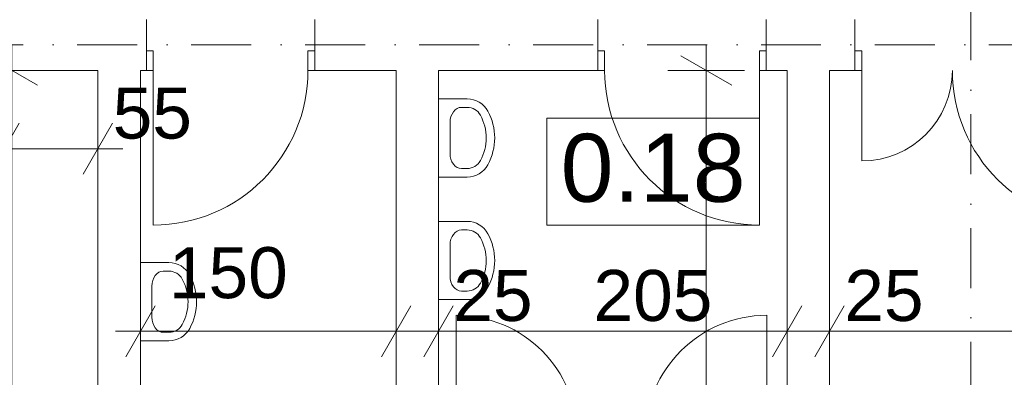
# Model space of a CAD drawing. Extents: x -283435 to 14216, y -77540 to 30522.
# Tile 162 of 177: x -49197 to -43406, y -25055 to -22952. Entities that reach past the tile are written whole.
import ezdxf

# ---------------------------------------------------------------- set-up
doc = ezdxf.new("R2010")
doc.units = 0
doc.header["$MEASUREMENT"] = 0
doc.linetypes.add('Kropki i Kreski', pattern=[670.277762, 352.777767, -176.388884, 0, -141.111112])
for name, color, linetype in [('Drzwi ArchiCAD', 7, 'Continuous'), ('SANITARNE', 7, 'Continuous'), ('WYMIARY', 7, 'Continuous'), ('ŚCIANY', 7, 'Continuous')]:
    doc.layers.add(name, color=color, linetype=linetype)
for name, color, linetype, lineweight in [('Drzwi ArchiCAD_Nr_Pióra__3', 3, 'Continuous', 18), ('Drzwi ArchiCAD_Nr_Pióra__7', 7, 'Continuous', 18), ('OPISY_Nr_Pióra__65', 65, 'Continuous', 18), ('OPISY_Nr_Pióra__86', 86, 'Continuous', 18), ('OSIE_Nr_Pióra__5', 5, 'Continuous', 18), ('OSIE_Nr_Pióra__7', 7, 'Continuous', 18), ('SANITARNE_Nr_Pióra__6', 6, 'Continuous', 9), ('WYMIARY_Nr_Pióra__4', 4, 'Continuous', 18), ('WYMIARY_Nr_Pióra__5', 5, 'Continuous', 18), ('ŚCIANY_Nr_Pióra__7', 7, 'Continuous', 18)]:
    doc.layers.add(name, color=color, linetype=linetype, lineweight=lineweight)
doc.styles.add('GENERATED_STYLE_1', font='arial.ttf')
doc.styles.add('GENERATED_STYLE_2', font='txt')
doc.dimstyles.new('GENERATED_STYLE__1', dxfattribs={"dimtxt": 300, "dimasz": 228, "dimexe": 0.18, "dimexo": 0, "dimgap": 0.09, "dimtad": 1, "dimdec": 0, "dimlfac": 0.1, "dimzin": 0, "dimdsep": 46, "dimtxsty": 'GENERATED_STYLE_2', "dimblk": 'ARROWHEAD_2', "dimblk1": 'ARROWHEAD_2', "dimblk2": 'ARROWHEAD_2', "dimcen": 0.09, "dimclrd": 256, "dimclre": 256, "dimclrt": 256, "dimazin": 0, "dimtfac": 1, "dimtdec": 4, "dimtmove": 0, "dimatfit": 3, "dimfxl": 1, "dimtolj": 1, "dimtzin": 0, "dimarcsym": 0})
doc.dimstyles.new('GENERATED_STYLE__2', dxfattribs={"dimtxt": 300, "dimasz": 228, "dimexe": 0.18, "dimexo": 0, "dimgap": 0.09, "dimtad": 1, "dimtih": 1, "dimtoh": 1, "dimdec": 0, "dimlfac": 0.1, "dimzin": 0, "dimdsep": 46, "dimtxsty": 'GENERATED_STYLE_2', "dimblk": 'ARROWHEAD_2', "dimblk1": 'ARROWHEAD_2', "dimblk2": 'ARROWHEAD_2', "dimcen": 0.09, "dimclrd": 256, "dimclre": 256, "dimclrt": 256, "dimazin": 0, "dimtfac": 1, "dimtdec": 4, "dimtmove": 0, "dimatfit": 3, "dimfxl": 1, "dimtolj": 1, "dimtzin": 0, "dimarcsym": 0})
doc.dimstyles.new('GENERATED_STYLE__3', dxfattribs={"dimtxt": 300, "dimasz": 228, "dimexe": 0.18, "dimexo": 0, "dimgap": 0.09, "dimtad": 1, "dimtih": 1, "dimtoh": 1, "dimdec": 0, "dimlfac": 0.1, "dimzin": 0, "dimdsep": 46, "dimtxsty": 'GENERATED_STYLE_2', "dimblk": 'ARROWHEAD_2', "dimblk1": 'ARROWHEAD_2', "dimblk2": 'ARROWHEAD_2', "dimcen": 0.09, "dimclrd": 256, "dimclre": 256, "dimclrt": 256, "dimazin": 0, "dimtfac": 1, "dimtdec": 4, "dimtmove": 2, "dimatfit": 3, "dimfxl": 1, "dimtolj": 1, "dimtzin": 0, "dimarcsym": 0})
doc.dimstyles.new('GENERATED_STYLE__4', dxfattribs={"dimtxt": 300, "dimasz": 228, "dimexe": 0.18, "dimexo": 0, "dimgap": 0.09, "dimtad": 1, "dimdec": 0, "dimlfac": 0.1, "dimzin": 0, "dimdsep": 46, "dimtxsty": 'GENERATED_STYLE_2', "dimblk": 'ARROWHEAD_2', "dimblk1": 'ARROWHEAD_2', "dimblk2": 'ARROWHEAD_2', "dimcen": 0.09, "dimclrd": 256, "dimclre": 256, "dimclrt": 256, "dimazin": 0, "dimtfac": 1, "dimtdec": 4, "dimtmove": 2, "dimatfit": 3, "dimfxl": 1, "dimtolj": 1, "dimtzin": 0, "dimarcsym": 0})

# ---------------------------------------------------------------- blocks, each defined once
blk = doc.blocks.new('Ściana_53', base_point=(-44683.7, -23099.9))
at = {"layer": 'ŚCIANY_Nr_Pióra__7', "linetype": 'Continuous'}
for p, q in [((-44683.7, -23249.9), (-44683.7, -25404.6)), ((-44433.7, -28882.4), (-44433.7, -23249.9)), ((-44683.7, -25524.6), (-44683.7, -26824.6)), ((-44683.7, -26974.6), (-44683.7, -27868.5)), ((-44683.7, -27988.5), (-44683.7, -28882.4))]:
    blk.add_line(p, q, dxfattribs=at)
blk = doc.blocks.new('D2 Asymetryczne 12_17')
at = {"layer": 'Drzwi ArchiCAD_Nr_Pióra__3', "linetype": 'Continuous'}
for p, q in [((720, 0), (720, 907.2)), ((-720, 0), (-720, 532.8)), ((-720, 0), (-760, 0)), ((-760, 0), (-760, -115)), ((-720, -115), (-720, 0)), ((760, 0), (720, 0)), ((720, 0), (720, -115)), ((760, -115), (760, 0)), ((-760, -115), (-720, -115)), ((720, -115), (760, -115))]:
    blk.add_line(p, q, dxfattribs=at)
for centre, radius, start, end in [((720, 0), 907.2, 90, 180), ((-720, 0), 532.8, 0, 90)]:
    blk.add_arc(centre, radius, start, end, dxfattribs=at)
at = {"layer": 'Drzwi ArchiCAD_Nr_Pióra__7', "linetype": 'Continuous'}
for p, q in [((-760, 0), (-760, -115)), ((760, 0), (760, -115))]:
    blk.add_line(p, q, dxfattribs=at)
blk = doc.blocks.new('D1 Drzwi proste 12_30')
at = {"layer": 'Drzwi ArchiCAD_Nr_Pióra__3', "linetype": 'Continuous'}
for p, q in [((455, 0), (455, 910)), ((-455, 0), (-495, 0)), ((-495, 0), (-495, -115)), ((-455, -115), (-455, 0)), ((495, 0), (455, 0)), ((455, 0), (455, -115)), ((495, -115), (495, 0)), ((-495, -115), (-455, -115)), ((455, -115), (495, -115))]:
    blk.add_line(p, q, dxfattribs=at)
blk.add_arc((455, 0), 910, 90, 180, dxfattribs=at)
at = {"layer": 'Drzwi ArchiCAD_Nr_Pióra__7', "linetype": 'Continuous'}
for p, q in [((-495, 0), (-495, -115)), ((495, 0), (495, -115))]:
    blk.add_line(p, q, dxfattribs=at)
blk = doc.blocks.new('D1 Drzwi proste 12_31')
at = {"layer": 'Drzwi ArchiCAD_Nr_Pióra__3', "linetype": 'Continuous'}
for p, q in [((455, 0), (455, 910)), ((-455, 0), (-495, 0)), ((-495, 0), (-495, -115)), ((-455, -115), (-455, 0)), ((495, 0), (455, 0)), ((455, 0), (455, -115)), ((495, -115), (495, 0)), ((-495, -115), (-455, -115)), ((455, -115), (495, -115))]:
    blk.add_line(p, q, dxfattribs=at)
blk.add_arc((455, 0), 910, 90, 180, dxfattribs=at)
at = {"layer": 'Drzwi ArchiCAD_Nr_Pióra__7', "linetype": 'Continuous'}
for p, q in [((-495, 0), (-495, -115)), ((495, 0), (495, -115))]:
    blk.add_line(p, q, dxfattribs=at)
blk = doc.blocks.new('Ściana_156', base_point=(10747.1, -23099.9))
at = {"layer": 'ŚCIANY_Nr_Pióra__7', "linetype": 'Continuous'}
for p, q in [((-48451.7, -23134.9), (-48451.7, -22949.9)), ((-47461.7, -23134.9), (-47461.7, -22949.9)), ((-45796.6, -23134.9), (-45796.6, -22949.9)), ((-44806.6, -23134.9), (-44806.6, -22949.9)), ((-44284.3, -23134.9), (-44284.3, -22949.9)), ((-48451.7, -23249.9), (-48451.7, -23134.9)), ((-47461.7, -23249.9), (-47461.7, -23134.9)), ((-45796.6, -23249.9), (-45796.6, -23134.9)), ((-44806.6, -23249.9), (-44806.6, -23134.9)), ((-44284.3, -23249.9), (-44284.3, -23134.9)), ((-49287.5, -23249.9), (-48737.3, -23249.9)), ((-48487.3, -23249.9), (-48451.7, -23249.9)), ((-47461.7, -23249.9), (-46983.5, -23249.9)), ((-46733.5, -23249.9), (-45796.6, -23249.9)), ((-44806.6, -23249.9), (-44683.7, -23249.9)), ((-44433.7, -23249.9), (-44284.3, -23249.9))]:
    blk.add_line(p, q, dxfattribs=at)
at = {"layer": 'Drzwi ArchiCAD', "linetype": 'Continuous', "rotation": 180}
blk.add_blockref('D1 Drzwi proste 12_31', (-47956.7, -23249.9), dxfattribs=at)
at = {"layer": 'Drzwi ArchiCAD', "linetype": 'Continuous', "xscale": -1, "rotation": 180}
for name, p in [('D1 Drzwi proste 12_30', (-45301.6, -23249.9)), ('D2 Asymetryczne 12_17', (-43524.3, -23249.9))]:
    blk.add_blockref(name, p, dxfattribs=at)
blk = doc.blocks.new('Ściana_273', base_point=(-46983.5, -23099.9))
at = {"layer": 'ŚCIANY_Nr_Pióra__7', "linetype": 'Continuous'}
for p, q in [((-46983.5, -23249.9), (-46983.5, -26824.6)), ((-46733.5, -25404.6), (-46733.5, -23249.9)), ((-46733.5, -26824.6), (-46733.5, -25524.6))]:
    blk.add_line(p, q, dxfattribs=at)
blk = doc.blocks.new('D1 Drzwi proste 12_93')
at = {"layer": 'Drzwi ArchiCAD_Nr_Pióra__3', "linetype": 'Continuous'}
for p, q in [((357, 0), (357, 714)), ((-357, 0), (-397, 0)), ((-397, 0), (-397, -115)), ((-357, -115), (-357, 0)), ((397, 0), (357, 0)), ((357, 0), (357, -115)), ((397, -115), (397, 0)), ((-397, -115), (-357, -115)), ((357, -115), (397, -115))]:
    blk.add_line(p, q, dxfattribs=at)
blk.add_arc((357, 0), 714, 90, 180, dxfattribs=at)
at = {"layer": 'Drzwi ArchiCAD_Nr_Pióra__7', "linetype": 'Continuous'}
for p, q in [((-397, 0), (-397, -115)), ((397, 0), (397, -115))]:
    blk.add_line(p, q, dxfattribs=at)
blk = doc.blocks.new('D1 Drzwi proste 12_94')
at = {"layer": 'Drzwi ArchiCAD_Nr_Pióra__3', "linetype": 'Continuous'}
for p, q in [((357, 0), (357, 714)), ((-357, 0), (-397, 0)), ((-397, 0), (-397, -115)), ((-357, -115), (-357, 0)), ((397, 0), (357, 0)), ((357, 0), (357, -115)), ((397, -115), (397, 0)), ((-397, -115), (-357, -115)), ((357, -115), (397, -115))]:
    blk.add_line(p, q, dxfattribs=at)
blk.add_arc((357, 0), 714, 90, 180, dxfattribs=at)
at = {"layer": 'Drzwi ArchiCAD_Nr_Pióra__7', "linetype": 'Continuous'}
for p, q in [((-397, 0), (-397, -115)), ((397, 0), (397, -115))]:
    blk.add_line(p, q, dxfattribs=at)
blk = doc.blocks.new('Ściana_275', base_point=(-46983.5, -25524.6))
at = {"layer": 'ŚCIANY_Nr_Pióra__7', "linetype": 'Continuous'}
for p, q in [((-46669.8, -25404.6), (-46733.5, -25404.6)), ((-46669.8, -25404.6), (-46669.8, -25519.6)), ((-45875.8, -25404.6), (-45875.8, -25519.6)), ((-45557.6, -25404.6), (-45875.8, -25404.6)), ((-45557.6, -25404.6), (-45557.6, -25519.6)), ((-44763.6, -25404.6), (-44763.6, -25519.6)), ((-44683.7, -25404.6), (-44763.6, -25404.6)), ((-46733.5, -25524.6), (-46669.8, -25524.6)), ((-46669.8, -25519.6), (-46669.8, -25524.6)), ((-45875.8, -25519.6), (-45875.8, -25524.6)), ((-45875.8, -25524.6), (-45782.6, -25524.6)), ((-45662.6, -25524.6), (-45557.6, -25524.6)), ((-45557.6, -25519.6), (-45557.6, -25524.6)), ((-44763.6, -25519.6), (-44763.6, -25524.6)), ((-44763.6, -25524.6), (-44683.7, -25524.6))]:
    blk.add_line(p, q, dxfattribs=at)
at = {"layer": 'Drzwi ArchiCAD', "linetype": 'Continuous', "xscale": -1}
blk.add_blockref('D1 Drzwi proste 12_93', (-46272.8, -25404.6), dxfattribs=at)
at = {"layer": 'Drzwi ArchiCAD', "linetype": 'Continuous'}
blk.add_blockref('D1 Drzwi proste 12_94', (-45160.6, -25404.6), dxfattribs=at)
blk = doc.blocks.new('Ściana_24', base_point=(-48487.3, -26974.6))
at = {"layer": 'ŚCIANY_Nr_Pióra__7', "linetype": 'Continuous'}
for p, q in [((-48737.3, -23249.9), (-48737.3, -26194.6)), ((-48487.3, -26824.6), (-48487.3, -23249.9)), ((-48737.3, -26474.6), (-48737.3, -26824.6))]:
    blk.add_line(p, q, dxfattribs=at)
blk = doc.blocks.new('Umywalka 01 12_6')
at = {"layer": 'SANITARNE_Nr_Pióra__6', "linetype": 'Continuous'}
for p, q in [((-230, 0), (-230, -168)), ((230, 0), (-230, 0)), ((230, 0), (230, -168)), ((-91.1, -67.7), (-91.1, -67.7)), ((91.1, -67.7), (-91.1, -67.7)), ((-180, -134.4), (-180, -168)), ((180, -134.4), (180, -168))]:
    blk.add_line(p, q, dxfattribs=at)
for centre, radius, start, end in [((-91.1, -168), 138.9, 180, 241.52544), ((-91.1, -168), 88.9, 180, 241.52544), ((91.1, -168), 88.9, 298.47456, 0), ((91.1, -168), 138.9, 298.47456, 0), ((0, 0), 280, 241.52544, 298.47456), ((0, 0), 330, 241.52544, 298.47456)]:
    blk.add_arc(centre, radius, start, end, dxfattribs=at)
for centre, major_axis, start_param, end_param in [((-91.1, -134.4), (88.9, 0), 1.570796, 3.141593), ((91.1, -134.4), (-88.9, 0), 3.141593, 4.712389)]:
    blk.add_ellipse(centre, major_axis=major_axis, ratio=0.750558, start_param=start_param, end_param=end_param, dxfattribs=at)
blk = doc.blocks.new('*D1121')
at = {"layer": 'WYMIARY_Nr_Pióra__4', "linetype": 'Continuous', "transparency": 16777216}
for p, q in [((-48487.3, -25008.8), (-48487.3, -24558.8)), ((-46983.5, -25008.8), (-46983.5, -24558.8)), ((-48400.7, -24633.8), (-48573.9, -24933.8)), ((-46896.9, -24633.8), (-47070.1, -24933.8)), ((-48634, -24783.8), (-48487.3, -24783.8)), ((-48487.3, -24783.8), (-46983.5, -24783.8))]:
    blk.add_line(p, q, dxfattribs=at)
at = {"layer": 'WYMIARY_Nr_Pióra__5', "transparency": 16777216, "insert": (-48319.9, -24289.7), "char_height": 300, "attachment_point": 1, "style": 'GENERATED_STYLE_1'}
blk.add_mtext('{150}', dxfattribs=at)
blk = doc.blocks.new('ARROWHEAD_2')
at = {"linetype": 'Continuous'}
for p, q in [((-0.378, -0.655), (0.378, 0.655)), ((0, 0), (-1, 0))]:
    blk.add_line(p, q, dxfattribs=at)
blk = doc.blocks.new('*D1122')
at = {"layer": 'WYMIARY_Nr_Pióra__4', "linetype": 'Continuous', "transparency": 16777216}
for p, q in [((-46983.5, -25008.8), (-46983.5, -24558.8)), ((-46733.5, -25008.8), (-46733.5, -24558.8)), ((-46896.9, -24633.8), (-47070.1, -24933.8)), ((-46646.9, -24633.8), (-46820.1, -24933.8)), ((-46983.5, -24783.8), (-46733.5, -24783.8))]:
    blk.add_line(p, q, dxfattribs=at)
blk = doc.blocks.new('*D1123')
at = {"layer": 'WYMIARY_Nr_Pióra__4', "linetype": 'Continuous', "transparency": 16777216}
for p, q in [((-46733.5, -25008.8), (-46733.5, -24558.8)), ((-44683.7, -25008.8), (-44683.7, -24558.8)), ((-46646.9, -24633.8), (-46820.1, -24933.8)), ((-44597.1, -24633.8), (-44770.3, -24933.8)), ((-46733.5, -24783.8), (-44683.7, -24783.8))]:
    blk.add_line(p, q, dxfattribs=at)
at = {"layer": 'WYMIARY_Nr_Pióra__5', "transparency": 16777216, "char_height": 300, "attachment_point": 1, "style": 'GENERATED_STYLE_1'}
for s, insert in [('{25}', (-46646.8, -24423.8)), ('{205}', (-45822.4, -24423.8))]:
    blk.add_mtext(s, dxfattribs=dict(at, insert=insert))
blk = doc.blocks.new('*D1124')
at = {"layer": 'WYMIARY_Nr_Pióra__4', "linetype": 'Continuous', "transparency": 16777216}
for p, q in [((-44683.7, -25008.8), (-44683.7, -24558.8)), ((-44433.7, -25008.8), (-44433.7, -24558.8)), ((-44597.1, -24633.8), (-44770.3, -24933.8)), ((-44347.1, -24633.8), (-44520.3, -24933.8)), ((-44683.7, -24783.8), (-44433.7, -24783.8))]:
    blk.add_line(p, q, dxfattribs=at)
blk = doc.blocks.new('*D1125')
at = {"layer": 'WYMIARY_Nr_Pióra__4', "linetype": 'Continuous', "transparency": 16777216}
for p, q in [((-44433.7, -25008.8), (-44433.7, -24558.8)), ((-39759.6, -25008.8), (-39759.6, -24558.8)), ((-44347.1, -24633.8), (-44520.3, -24933.8)), ((-39673, -24633.8), (-39846.2, -24933.8)), ((-44433.7, -24783.8), (-39759.6, -24783.8))]:
    blk.add_line(p, q, dxfattribs=at)
at = {"layer": 'WYMIARY_Nr_Pióra__5', "transparency": 16777216, "char_height": 300, "attachment_point": 1, "style": 'GENERATED_STYLE_1'}
for s, insert in [('{25}', (-44347, -24423.8)), ('{467}', (-42438.1, -24423.8)), ('{28}', (-40301.6, -24423.8))]:
    blk.add_mtext(s, dxfattribs=dict(at, insert=insert))
blk = doc.blocks.new('*D1126')
at = {"layer": 'WYMIARY_Nr_Pióra__4', "linetype": 'Continuous', "transparency": 16777216}
for p, q in [((-39759.6, -25008.8), (-39759.6, -24558.8)), ((-39479.6, -25008.8), (-39479.6, -24558.8)), ((-39673, -24633.8), (-39846.2, -24933.8)), ((-39393, -24633.8), (-39566.2, -24933.8)), ((-39759.6, -24783.8), (-39479.6, -24783.8))]:
    blk.add_line(p, q, dxfattribs=at)
blk = doc.blocks.new('*D1127')
at = {"layer": 'WYMIARY_Nr_Pióra__4', "linetype": 'Continuous', "transparency": 16777216}
for p, q in [((-39479.6, -25008.8), (-39479.6, -24558.8)), ((-31716.1, -25008.8), (-31716.1, -24558.8)), ((-39393, -24633.8), (-39566.2, -24933.8)), ((-31629.5, -24633.8), (-31802.7, -24933.8)), ((-39479.6, -24783.8), (-31716.1, -24783.8))]:
    blk.add_line(p, q, dxfattribs=at)
at = {"layer": 'WYMIARY_Nr_Pióra__5', "transparency": 16777216, "char_height": 300, "attachment_point": 1, "style": 'GENERATED_STYLE_1'}
for s, insert in [('{776}', (-36167, -24423.8)), ('{28}', (-32258.1, -24423.8))]:
    blk.add_mtext(s, dxfattribs=dict(at, insert=insert))
blk = doc.blocks.new('*D1128')
at = {"layer": 'WYMIARY_Nr_Pióra__4', "linetype": 'Continuous', "transparency": 16777216}
for p, q in [((-31716.1, -25008.8), (-31716.1, -24558.8)), ((-31436.1, -25008.8), (-31436.1, -24558.8)), ((-31629.5, -24633.8), (-31802.7, -24933.8)), ((-31349.5, -24633.8), (-31522.7, -24933.8)), ((-31716.1, -24783.8), (-31436.1, -24783.8))]:
    blk.add_line(p, q, dxfattribs=at)
blk = doc.blocks.new('*D1129')
at = {"layer": 'WYMIARY_Nr_Pióra__4', "linetype": 'Continuous', "transparency": 16777216}
for p, q in [((-31436.1, -25008.8), (-31436.1, -24558.8)), ((-25748.6, -25008.8), (-25748.6, -24558.8)), ((-31349.5, -24633.8), (-31522.7, -24933.8)), ((-25662, -24633.8), (-25835.2, -24933.8)), ((-31436.1, -24783.8), (-25748.6, -24783.8))]:
    blk.add_line(p, q, dxfattribs=at)
at = {"layer": 'WYMIARY_Nr_Pióra__5', "transparency": 16777216, "char_height": 300, "attachment_point": 1, "style": 'GENERATED_STYLE_1'}
for s, insert in [('{569}', (-29161.5, -24423.8)), ('{28}', (-26290.6, -24423.8))]:
    blk.add_mtext(s, dxfattribs=dict(at, insert=insert))
blk = doc.blocks.new('*D1130')
at = {"layer": 'WYMIARY_Nr_Pióra__4', "linetype": 'Continuous', "transparency": 16777216}
for p, q in [((-25748.6, -25008.8), (-25748.6, -24558.8)), ((-25468.6, -25008.8), (-25468.6, -24558.8)), ((-25662, -24633.8), (-25835.2, -24933.8)), ((-25382, -24633.8), (-25555.2, -24933.8)), ((-25748.6, -24783.8), (-25468.6, -24783.8))]:
    blk.add_line(p, q, dxfattribs=at)
blk = doc.blocks.new('*D1131')
at = {"layer": 'WYMIARY_Nr_Pióra__4', "linetype": 'Continuous', "transparency": 16777216}
for p, q in [((-25468.6, -25008.8), (-25468.6, -24558.8)), ((-22476.1, -25008.8), (-22476.1, -24558.8)), ((-25382, -24633.8), (-25555.2, -24933.8)), ((-22389.5, -24633.8), (-22562.7, -24933.8)), ((-25468.6, -24783.8), (-22476.1, -24783.8))]:
    blk.add_line(p, q, dxfattribs=at)
at = {"layer": 'WYMIARY_Nr_Pióra__5', "transparency": 16777216, "char_height": 300, "attachment_point": 1, "style": 'GENERATED_STYLE_1'}
for s, insert in [('{299}', (-24541.5, -24423.8)), ('{28}', (-23018.1, -24423.8))]:
    blk.add_mtext(s, dxfattribs=dict(at, insert=insert))
blk = doc.blocks.new('*D1132')
at = {"layer": 'WYMIARY_Nr_Pióra__4', "linetype": 'Continuous', "transparency": 16777216}
for p, q in [((-22476.1, -25008.8), (-22476.1, -24558.8)), ((-22196.1, -25008.8), (-22196.1, -24558.8)), ((-22389.5, -24633.8), (-22562.7, -24933.8)), ((-22109.5, -24633.8), (-22282.7, -24933.8)), ((-22476.1, -24783.8), (-22196.1, -24783.8))]:
    blk.add_line(p, q, dxfattribs=at)
blk = doc.blocks.new('*D1133')
at = {"layer": 'WYMIARY_Nr_Pióra__4', "linetype": 'Continuous', "transparency": 16777216}
for p, q in [((-22196.1, -25008.8), (-22196.1, -24558.8)), ((-19775, -25008.8), (-19775, -24558.8)), ((-22109.5, -24633.8), (-22282.7, -24933.8)), ((-19688.4, -24633.8), (-19861.6, -24933.8)), ((-22196.1, -24783.8), (-19775, -24783.8))]:
    blk.add_line(p, q, dxfattribs=at)
at = {"layer": 'WYMIARY_Nr_Pióra__5', "transparency": 16777216, "char_height": 300, "attachment_point": 1, "style": 'GENERATED_STYLE_1'}
for s, insert in [('{242}', (-21554.7, -24423.8)), ('{30}', (-20317, -24423.8))]:
    blk.add_mtext(s, dxfattribs=dict(at, insert=insert))
blk = doc.blocks.new('*D1134')
at = {"layer": 'WYMIARY_Nr_Pióra__4', "linetype": 'Continuous', "transparency": 16777216}
for p, q in [((-19775, -25008.8), (-19775, -24558.8)), ((-19475, -25008.8), (-19475, -24558.8)), ((-19688.4, -24633.8), (-19861.6, -24933.8)), ((-19388.4, -24633.8), (-19561.6, -24933.8)), ((-19775, -24783.8), (-19475, -24783.8))]:
    blk.add_line(p, q, dxfattribs=at)
blk = doc.blocks.new('*D1135')
at = {"layer": 'WYMIARY_Nr_Pióra__4', "linetype": 'Continuous', "transparency": 16777216}
for p, q in [((-19475, -25008.8), (-19475, -24558.8)), ((-13827.2, -25008.8), (-13827.2, -24558.8)), ((-19388.4, -24633.8), (-19561.6, -24933.8)), ((-13913.8, -24933.8), (-13740.6, -24633.8)), ((-19475, -24783.8), (-13827.2, -24783.8)), ((-13827.2, -24783.8), (-13680.5, -24783.8))]:
    blk.add_line(p, q, dxfattribs=at)
at = {"layer": 'WYMIARY_Nr_Pióra__5', "transparency": 16777216, "insert": (-16992.6, -24423.8), "char_height": 300, "attachment_point": 1, "style": 'GENERATED_STYLE_1'}
blk.add_mtext('{565}', dxfattribs=at)
blk = doc.blocks.new('*D1235')
at = {"layer": 'WYMIARY_Nr_Pióra__4', "linetype": 'Continuous', "transparency": 16777216}
for p, q in [((-45159.3, -23249.9), (-45159.3, -23103.2)), ((-45009.3, -23336.5), (-45309.3, -23163.3)), ((-44934.3, -23249.9), (-45384.3, -23249.9)), ((-45159.3, -26824.6), (-45159.3, -23249.9)), ((-45309.3, -26738), (-45009.3, -26911.2)), ((-44934.3, -26824.6), (-45384.3, -26824.6))]:
    blk.add_line(p, q, dxfattribs=at)
at = {"layer": 'WYMIARY_Nr_Pióra__5', "transparency": 16777216, "insert": (-45519.3, -25951.2), "char_height": 300, "attachment_point": 1, "rotation": 90, "style": 'GENERATED_STYLE_1'}
blk.add_mtext('{357}', dxfattribs=at)
blk = doc.blocks.new('*D1238')
at = {"layer": 'WYMIARY_Nr_Pióra__4', "linetype": 'Continuous', "transparency": 16777216}
for p, q in [((-49243, -23249.9), (-49243, -23103.2)), ((-49093, -23336.5), (-49393, -23163.3)), ((-49018, -23249.9), (-49468, -23249.9)), ((-49243, -26194.6), (-49243, -23249.9)), ((-49393, -26108), (-49093, -26281.2)), ((-49018, -26194.6), (-49468, -26194.6))]:
    blk.add_line(p, q, dxfattribs=at)
at = {"layer": 'WYMIARY_Nr_Pióra__5', "transparency": 16777216, "char_height": 300, "attachment_point": 1, "rotation": 90, "style": 'GENERATED_STYLE_1'}
for s, insert in [('{294}', (-49603, -25063.7)), ('{28}', (-49662, -26156.7))]:
    blk.add_mtext(s, dxfattribs=dict(at, insert=insert))
blk = doc.blocks.new('*D1240')
at = {"layer": 'WYMIARY_Nr_Pióra__4', "linetype": 'Continuous', "transparency": 16777216}
for p, q in [((-49287.5, -23936), (-49287.5, -23486)), ((-48737.3, -23936), (-48737.3, -23486)), ((-49200.9, -23561), (-49374.1, -23861)), ((-48823.9, -23861), (-48650.7, -23561)), ((-49287.5, -23711), (-48737.3, -23711)), ((-48737.3, -23711), (-48590.6, -23711))]:
    blk.add_line(p, q, dxfattribs=at)
at = {"layer": 'WYMIARY_Nr_Pióra__5', "transparency": 16777216, "insert": (-48650.6, -23351), "char_height": 300, "attachment_point": 1, "style": 'GENERATED_STYLE_1'}
blk.add_mtext('{55}', dxfattribs=at)
blk = doc.blocks.new('*D1258')
at = {"layer": 'WYMIARY_Nr_Pióra__4', "linetype": 'Continuous', "transparency": 16777216}
for p, q in [((-54990.3, -28427.8), (-54990.3, -27977.8)), ((-49047.3, -28427.8), (-49047.3, -27977.8)), ((-54903.7, -28052.8), (-55076.9, -28352.8)), ((-49133.9, -28352.8), (-48960.7, -28052.8)), ((-54990.3, -28202.8), (-49047.3, -28202.8)), ((-49047.3, -28202.8), (-48900.6, -28202.8))]:
    blk.add_line(p, q, dxfattribs=at)
at = {"layer": 'WYMIARY_Nr_Pióra__5', "transparency": 16777216, "insert": (-52360.3, -27842.8), "char_height": 300, "attachment_point": 1, "style": 'GENERATED_STYLE_1'}
blk.add_mtext('{594}', dxfattribs=at)

msp = doc.modelspace()

# ---------------------------------------------------------------- linework, layer by layer
at = {"layer": 'OPISY_Nr_Pióra__65', "linetype": 'Continuous', "flags": 128}
msp.add_lwpolyline([(-46096.5, -23531.3), (-44846.6, -23531.3), (-44846.6, -24159.9), (-46096.5, -24159.9)], close=True, dxfattribs=at)
at = {"layer": 'OSIE_Nr_Pióra__5', "linetype": 'Kropki i Kreski'}
msp.add_line((-43602.8, 27442), (-43602.8, -38346.1), dxfattribs=at)
at = {"layer": 'OSIE_Nr_Pióra__7', "linetype": 'Kropki i Kreski'}
msp.add_line((-280139.5, -23099.9), (10893.5, -23099.9), dxfattribs=at)

# ---------------------------------------------------------------- block references
at = {"layer": 'SANITARNE', "linetype": 'Continuous', "rotation": 90}
for p in [(-46733.5, -23647.2), (-46733.5, -24368.2), (-48487.3, -24610.6)]:
    msp.add_blockref('Umywalka 01 12_6', p, dxfattribs=at)
at = {"layer": 'ŚCIANY'}
for name, p in [('Ściana_156', (10747.1, -23099.9)), ('Ściana_24', (-48487.3, -26974.6)), ('Ściana_273', (-46983.5, -23099.9)), ('Ściana_53', (-44683.7, -23099.9)), ('Ściana_275', (-46983.5, -25524.6))]:
    msp.add_blockref(name, p, dxfattribs=at)

# ---------------------------------------------------------------- texts
at = {"layer": 'OPISY_Nr_Pióra__86', "linetype": 'Continuous', "insert": (-45471.6, -23622.8), "char_height": 400, "attachment_point": 2, "style": 'GENERATED_STYLE_1'}
msp.add_mtext('{0.18}', dxfattribs=at)

# ---------------------------------------------------------------- dimensions: what is measured, and where the dimension line sits
at = {"layer": 'WYMIARY', "linetype": 'Continuous'}
for base, p1, p2, dimstyle, picture, middle in [((-73723.6, -28202.8), (-54990.3, -23099.9), (-49047.3, -28882.4), 'GENERATED_STYLE__2', '*D1258', (-52022.9, -27992.8)), ((-48487.3, -24783.8), (-48487.3, -23099.9), (-46983.5, -23249.9), 'GENERATED_STYLE__3', '*D1121', (-47982.5, -24439.7)), ((-48487.3, -24783.8), (-25468.6, -23249.9), (-22476.1, -23099.9), 'GENERATED_STYLE__2', '*D1131', (-24204.1, -24573.8)), ((-48487.3, -24783.8), (-22476.1, -23099.9), (-22196.1, -23249.9), 'GENERATED_STYLE__2', '*D1132', (-22793.2, -24573.8)), ((-48487.3, -24783.8), (-19775, -23249.9), (-19475, -23099.9), 'GENERATED_STYLE__2', '*D1134', (-20092.1, -24573.8)), ((-48487.3, -24783.8), (-19475, -23099.9), (-13827.2, -23249.9), 'GENERATED_STYLE__2', '*D1135', (-16655.2, -24573.8)), ((-50867.4, -23711), (-49287.5, -23249.9), (-48737.3, -23249.9), 'GENERATED_STYLE__2', '*D1240', (-48425.7, -23501)), ((-48487.3, -24783.8), (-44433.7, -23249.9), (-39759.6, -23224.9), 'GENERATED_STYLE__2', '*D1125', (-42100.8, -24573.8)), ((-48487.3, -24783.8), (-39759.6, -23224.9), (-39479.6, -23224.9), 'GENERATED_STYLE__2', '*D1126', (-40076.7, -24573.8)), ((-48487.3, -24783.8), (-39479.6, -23224.9), (-31716.1, -23224.9), 'GENERATED_STYLE__2', '*D1127', (-35829.6, -24573.8)), ((-48487.3, -24783.8), (-31716.1, -23224.9), (-31436.1, -23224.9), 'GENERATED_STYLE__2', '*D1128', (-32033.2, -24573.8)), ((-48487.3, -24783.8), (-31436.1, -23224.9), (-25748.6, -23479.9), 'GENERATED_STYLE__2', '*D1129', (-28824.1, -24573.8)), ((-48487.3, -24783.8), (-46983.5, -23249.9), (-46733.5, -23249.9), 'GENERATED_STYLE__2', '*D1122', (-46421.9, -24573.8)), ((-48487.3, -24783.8), (-46733.5, -23249.9), (-44683.7, -23249.9), 'GENERATED_STYLE__2', '*D1123', (-45485.1, -24573.8)), ((-48487.3, -24783.8), (-44683.7, -23249.9), (-44433.7, -23249.9), 'GENERATED_STYLE__2', '*D1124', (-44122.1, -24573.8)), ((-48487.3, -24783.8), (-25748.6, -23479.9), (-25468.6, -23249.9), 'GENERATED_STYLE__2', '*D1130', (-26065.7, -24573.8)), ((-48487.3, -24783.8), (-22196.1, -23249.9), (-19775, -23249.9), 'GENERATED_STYLE__2', '*D1133', (-21217.3, -24573.8))]:
    dim = msp.add_linear_dim(base=base, p1=p1, p2=p2, dimstyle=dimstyle, dxfattribs=at)
    dim.commit()
    dim.dimension.update_dxf_attribs({"geometry": picture, "text_midpoint": middle})
for base, p1, p2, dimstyle, picture, middle in [((-49243, -28882.4), (-49802.4, -26194.6), (-48737.3, -23249.9), 'GENERATED_STYLE__1', '*D1238', (-49453, -24726.3)), ((-45159.3, -28882.4), (-46733.5, -26824.6), (-46733.5, -23249.9), 'GENERATED_STYLE__4', '*D1235', (-45369.3, -25613.8))]:
    dim = msp.add_linear_dim(base=base, p1=p1, p2=p2, angle=90, dimstyle=dimstyle, dxfattribs=at)
    dim.commit()
    dim.dimension.update_dxf_attribs({"geometry": picture, "text_midpoint": middle})

doc.saveas('drawing.dxf')
